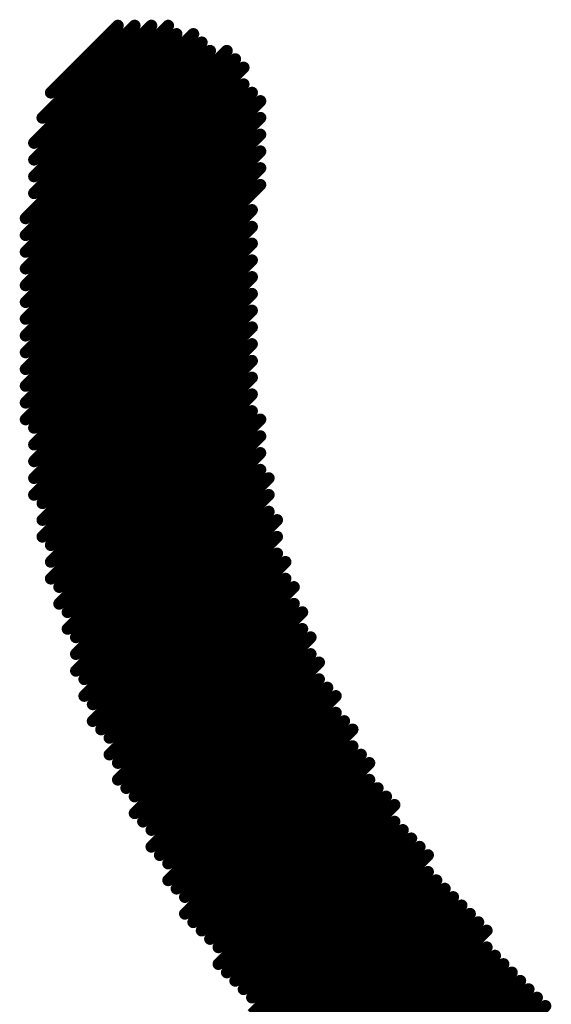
# Model space of a CAD drawing. Header units: inches. Extents: x -60 to 68, y -60 to 60.
# Tile 23 of 78: x -41.97 to -40.83, y 28.31 to 30.42. Entities that reach past the tile are written whole.
import ezdxf

# ---------------------------------------------------------------- set-up
doc = ezdxf.new("R2010")
doc.units = ezdxf.units.IN
doc.layers.add('Bottom Overlay', color=54, linetype='Continuous')

# ---------------------------------------------------------------- blocks, each defined once
blk = doc.blocks.new('LOGO_MSM_B_74')
at = {"layer": 'Bottom Overlay'}
for points in [[(-7.6073, 1.4986, 0.0254, 0.0254, 0), (-7.4041, 1.4986, 0.0254, 0.0254, 0)], [(-7.6581, 1.4732, 0.0254, 0.0254, 0), (-7.3787, 1.4732, 0.0254, 0.0254, 0)], [(-7.7089, 1.4478, 0.0254, 0.0254, 0), (-7.3533, 1.4478, 0.0254, 0.0254, 0)], [(-7.7343, 1.4224, 0.0254, 0.0254, 0), (-7.3279, 1.4224, 0.0254, 0.0254, 0)], [(-7.7597, 1.397, 0.0254, 0.0254, 0), (-7.3279, 1.397, 0.0254, 0.0254, 0)], [(-7.7851, 1.3716, 0.0254, 0.0254, 0), (-7.3025, 1.3716, 0.0254, 0.0254, 0)], [(-7.8359, 1.3462, 0.0254, 0.0254, 0), (-7.3025, 1.3462, 0.0254, 0.0254, 0)], [(-7.8613, 1.3208, 0.0254, 0.0254, 0), (-7.3025, 1.3208, 0.0254, 0.0254, 0)], [(-7.8867, 1.2954, 0.0254, 0.0254, 0), (-7.2771, 1.2954, 0.0254, 0.0254, 0)], [(-7.9121, 1.27, 0.0254, 0.0254, 0), (-7.2771, 1.27, 0.0254, 0.0254, 0)], [(-7.9375, 1.2446, 0.0254, 0.0254, 0), (-7.2771, 1.2446, 0.0254, 0.0254, 0)], [(-7.9629, 1.2192, 0.0254, 0.0254, 0), (-7.3025, 1.2192, 0.0254, 0.0254, 0)], [(-7.9883, 1.1938, 0.0254, 0.0254, 0), (-7.3025, 1.1938, 0.0254, 0.0254, 0)], [(-8.0137, 1.1684, 0.0254, 0.0254, 0), (-7.3025, 1.1684, 0.0254, 0.0254, 0)], [(-8.0391, 1.143, 0.0254, 0.0254, 0), (-7.3279, 1.143, 0.0254, 0.0254, 0)], [(-8.0645, 1.1176, 0.0254, 0.0254, 0), (-7.3533, 1.1176, 0.0254, 0.0254, 0)], [(-8.0899, 1.0922, 0.0254, 0.0254, 0), (-7.3787, 1.0922, 0.0254, 0.0254, 0)], [(-8.1153, 1.0668, 0.0254, 0.0254, 0), (-7.4041, 1.0668, 0.0254, 0.0254, 0)], [(-8.1407, 1.0414, 0.0254, 0.0254, 0), (-7.4295, 1.0414, 0.0254, 0.0254, 0)], [(-8.1407, 1.016, 0.0254, 0.0254, 0), (-7.4803, 1.016, 0.0254, 0.0254, 0)], [(-8.1661, 0.9906, 0.0254, 0.0254, 0), (-7.5057, 0.9906, 0.0254, 0.0254, 0)], [(-8.1915, 0.9652, 0.0254, 0.0254, 0), (-7.5311, 0.9652, 0.0254, 0.0254, 0)], [(-8.2169, 0.9398, 0.0254, 0.0254, 0), (-7.5565, 0.9398, 0.0254, 0.0254, 0)], [(-8.2423, 0.9144, 0.0254, 0.0254, 0), (-7.5819, 0.9144, 0.0254, 0.0254, 0)], [(-8.2423, 0.889, 0.0254, 0.0254, 0), (-7.6073, 0.889, 0.0254, 0.0254, 0)], [(-8.2677, 0.8636, 0.0254, 0.0254, 0), (-7.6327, 0.8636, 0.0254, 0.0254, 0)], [(-8.2931, 0.8382, 0.0254, 0.0254, 0), (-7.6581, 0.8382, 0.0254, 0.0254, 0)], [(-8.2931, 0.8128, 0.0254, 0.0254, 0), (-7.6835, 0.8128, 0.0254, 0.0254, 0)], [(-8.3185, 0.7874, 0.0254, 0.0254, 0), (-7.7089, 0.7874, 0.0254, 0.0254, 0)], [(-8.3439, 0.762, 0.0254, 0.0254, 0), (-7.7343, 0.762, 0.0254, 0.0254, 0)], [(-8.3439, 0.7366, 0.0254, 0.0254, 0), (-7.7597, 0.7366, 0.0254, 0.0254, 0)], [(-8.3693, 0.7112, 0.0254, 0.0254, 0), (-7.7851, 0.7112, 0.0254, 0.0254, 0)], [(-8.3693, 0.6858, 0.0254, 0.0254, 0), (-7.7851, 0.6858, 0.0254, 0.0254, 0)], [(-8.3947, 0.6604, 0.0254, 0.0254, 0), (-7.8105, 0.6604, 0.0254, 0.0254, 0)], [(-8.3947, 0.635, 0.0254, 0.0254, 0), (-7.8359, 0.635, 0.0254, 0.0254, 0)], [(-8.4201, 0.6096, 0.0254, 0.0254, 0), (-7.8613, 0.6096, 0.0254, 0.0254, 0)], [(-8.4455, 0.5842, 0.0254, 0.0254, 0), (-7.8613, 0.5842, 0.0254, 0.0254, 0)], [(-8.4455, 0.5588, 0.0254, 0.0254, 0), (-7.8867, 0.5588, 0.0254, 0.0254, 0)], [(-8.4709, 0.5334, 0.0254, 0.0254, 0), (-7.9121, 0.5334, 0.0254, 0.0254, 0)], [(-8.4709, 0.508, 0.0254, 0.0254, 0), (-7.9121, 0.508, 0.0254, 0.0254, 0)], [(-8.4963, 0.4826, 0.0254, 0.0254, 0), (-7.9375, 0.4826, 0.0254, 0.0254, 0)], [(-8.4963, 0.4572, 0.0254, 0.0254, 0), (-7.9629, 0.4572, 0.0254, 0.0254, 0)], [(-8.4963, 0.4318, 0.0254, 0.0254, 0), (-7.9629, 0.4318, 0.0254, 0.0254, 0)], [(-8.5217, 0.4064, 0.0254, 0.0254, 0), (-7.9883, 0.4064, 0.0254, 0.0254, 0)], [(-8.5217, 0.381, 0.0254, 0.0254, 0), (-7.9883, 0.381, 0.0254, 0.0254, 0)], [(-8.5471, 0.3556, 0.0254, 0.0254, 0), (-8.0137, 0.3556, 0.0254, 0.0254, 0)], [(-8.5471, 0.3302, 0.0254, 0.0254, 0), (-8.0137, 0.3302, 0.0254, 0.0254, 0)], [(-8.5471, 0.3048, 0.0254, 0.0254, 0), (-8.0391, 0.3048, 0.0254, 0.0254, 0)], [(-8.5725, 0.2794, 0.0254, 0.0254, 0), (-8.0391, 0.2794, 0.0254, 0.0254, 0)], [(-8.5725, 0.254, 0.0254, 0.0254, 0), (-8.0645, 0.254, 0.0254, 0.0254, 0)], [(-8.5725, 0.2286, 0.0254, 0.0254, 0), (-8.0645, 0.2286, 0.0254, 0.0254, 0)], [(-8.5979, 0.2032, 0.0254, 0.0254, 0), (-8.0899, 0.2032, 0.0254, 0.0254, 0)], [(-8.5979, 0.1778, 0.0254, 0.0254, 0), (-8.0899, 0.1778, 0.0254, 0.0254, 0)], [(-8.5979, 0.1524, 0.0254, 0.0254, 0), (-8.0899, 0.1524, 0.0254, 0.0254, 0)], [(-8.6233, 0.127, 0.0254, 0.0254, 0), (-8.1153, 0.127, 0.0254, 0.0254, 0)], [(-8.6233, 0.1016, 0.0254, 0.0254, 0), (-8.1153, 0.1016, 0.0254, 0.0254, 0)], [(-8.6233, 0.0762, 0.0254, 0.0254, 0), (-8.1153, 0.0762, 0.0254, 0.0254, 0)], [(-8.6487, 0.0508, 0.0254, 0.0254, 0), (-8.1407, 0.0508, 0.0254, 0.0254, 0)], [(-8.6487, 0.0254, 0.0254, 0.0254, 0), (-8.1407, 0.0254, 0.0254, 0.0254, 0)], [(-8.6487, 0, 0.0254, 0.0254, 0), (-8.1407, 0, 0.0254, 0.0254, 0)], [(-8.6487, -0.0254, 0.0254, 0.0254, 0), (-8.1661, -0.0254, 0.0254, 0.0254, 0)], [(-8.6487, -0.0508, 0.0254, 0.0254, 0), (-8.1661, -0.0508, 0.0254, 0.0254, 0)], [(-8.6741, -0.0762, 0.0254, 0.0254, 0), (-8.1661, -0.0762, 0.0254, 0.0254, 0)], [(-8.6741, -0.1016, 0.0254, 0.0254, 0), (-8.1661, -0.1016, 0.0254, 0.0254, 0)], [(-8.6741, -0.127, 0.0254, 0.0254, 0), (-8.1915, -0.127, 0.0254, 0.0254, 0)], [(-8.6741, -0.1524, 0.0254, 0.0254, 0), (-8.1915, -0.1524, 0.0254, 0.0254, 0)], [(-8.6741, -0.1778, 0.0254, 0.0254, 0), (-8.1915, -0.1778, 0.0254, 0.0254, 0)], [(-8.6995, -0.2032, 0.0254, 0.0254, 0), (-8.1915, -0.2032, 0.0254, 0.0254, 0)], [(-8.6995, -0.2286, 0.0254, 0.0254, 0), (-8.1915, -0.2286, 0.0254, 0.0254, 0)], [(-8.6995, -0.254, 0.0254, 0.0254, 0), (-8.2169, -0.254, 0.0254, 0.0254, 0)], [(-8.6995, -0.2794, 0.0254, 0.0254, 0), (-8.2169, -0.2794, 0.0254, 0.0254, 0)], [(-8.6995, -0.3048, 0.0254, 0.0254, 0), (-8.2169, -0.3048, 0.0254, 0.0254, 0)], [(-8.6995, -0.3302, 0.0254, 0.0254, 0), (-8.2169, -0.3302, 0.0254, 0.0254, 0)], [(-8.6995, -0.3556, 0.0254, 0.0254, 0), (-8.2169, -0.3556, 0.0254, 0.0254, 0)], [(-8.6995, -0.381, 0.0254, 0.0254, 0), (-8.2169, -0.381, 0.0254, 0.0254, 0)], [(-8.6995, -0.4064, 0.0254, 0.0254, 0), (-8.2169, -0.4064, 0.0254, 0.0254, 0)], [(-8.6995, -0.4318, 0.0254, 0.0254, 0), (-8.2169, -0.4318, 0.0254, 0.0254, 0)], [(-8.6995, -0.4572, 0.0254, 0.0254, 0), (-8.2423, -0.4572, 0.0254, 0.0254, 0)], [(-8.6995, -0.4826, 0.0254, 0.0254, 0), (-8.2423, -0.4826, 0.0254, 0.0254, 0)], [(-8.7249, -0.508, 0.0254, 0.0254, 0), (-8.2423, -0.508, 0.0254, 0.0254, 0)], [(-8.7249, -0.5334, 0.0254, 0.0254, 0), (-8.2423, -0.5334, 0.0254, 0.0254, 0)], [(-8.7249, -0.5588, 0.0254, 0.0254, 0), (-8.2423, -0.5588, 0.0254, 0.0254, 0)], [(-8.7249, -0.5842, 0.0254, 0.0254, 0), (-8.2423, -0.5842, 0.0254, 0.0254, 0)], [(-8.7249, -0.6096, 0.0254, 0.0254, 0), (-8.2423, -0.6096, 0.0254, 0.0254, 0)], [(-8.7249, -0.635, 0.0254, 0.0254, 0), (-8.2423, -0.635, 0.0254, 0.0254, 0)]]:
    blk.add_lwpolyline(points, format="xyseb", dxfattribs=at)
for points in [[(-7.6136, 1.4986, 0.0127, 0.0127, 1), (-7.601, 1.4986, 0.0127, 0.0127, 1)], [(-7.4104, 1.4986, 0.0127, 0.0127, 1), (-7.3977, 1.4986, 0.0127, 0.0127, 1)], [(-7.6645, 1.4732, 0.0127, 0.0127, 1), (-7.6517, 1.4732, 0.0127, 0.0127, 1)], [(-7.385, 1.4732, 0.0127, 0.0127, 1), (-7.3723, 1.4732, 0.0127, 0.0127, 1)], [(-7.7153, 1.4478, 0.0127, 0.0127, 1), (-7.7025, 1.4478, 0.0127, 0.0127, 1)], [(-7.3596, 1.4478, 0.0127, 0.0127, 1), (-7.3469, 1.4478, 0.0127, 0.0127, 1)], [(-7.7406, 1.4224, 0.0127, 0.0127, 1), (-7.7279, 1.4224, 0.0127, 0.0127, 1)], [(-7.3342, 1.4224, 0.0127, 0.0127, 1), (-7.3215, 1.4224, 0.0127, 0.0127, 1)], [(-7.766, 1.397, 0.0127, 0.0127, 1), (-7.7534, 1.397, 0.0127, 0.0127, 1)], [(-7.3342, 1.397, 0.0127, 0.0127, 1), (-7.3215, 1.397, 0.0127, 0.0127, 1)], [(-7.7915, 1.3716, 0.0127, 0.0127, 1), (-7.7787, 1.3716, 0.0127, 0.0127, 1)], [(-7.3088, 1.3716, 0.0127, 0.0127, 1), (-7.2961, 1.3716, 0.0127, 0.0127, 1)], [(-7.8422, 1.3462, 0.0127, 0.0127, 1), (-7.8296, 1.3462, 0.0127, 0.0127, 1)], [(-7.3088, 1.3462, 0.0127, 0.0127, 1), (-7.2961, 1.3462, 0.0127, 0.0127, 1)], [(-7.8677, 1.3208, 0.0127, 0.0127, 1), (-7.855, 1.3208, 0.0127, 0.0127, 1)], [(-7.3088, 1.3208, 0.0127, 0.0127, 1), (-7.2961, 1.3208, 0.0127, 0.0127, 1)], [(-7.8931, 1.2954, 0.0127, 0.0127, 1), (-7.8803, 1.2954, 0.0127, 0.0127, 1)], [(-7.2834, 1.2954, 0.0127, 0.0127, 1), (-7.2707, 1.2954, 0.0127, 0.0127, 1)], [(-7.9184, 1.27, 0.0127, 0.0127, 1), (-7.9058, 1.27, 0.0127, 0.0127, 1)], [(-7.2834, 1.27, 0.0127, 0.0127, 1), (-7.2707, 1.27, 0.0127, 0.0127, 1)], [(-7.9438, 1.2446, 0.0127, 0.0127, 1), (-7.9312, 1.2446, 0.0127, 0.0127, 1)], [(-7.2834, 1.2446, 0.0127, 0.0127, 1), (-7.2707, 1.2446, 0.0127, 0.0127, 1)], [(-7.9692, 1.2192, 0.0127, 0.0127, 1), (-7.9565, 1.2192, 0.0127, 0.0127, 1)], [(-7.3088, 1.2192, 0.0127, 0.0127, 1), (-7.2961, 1.2192, 0.0127, 0.0127, 1)], [(-7.9946, 1.1938, 0.0127, 0.0127, 1), (-7.9819, 1.1938, 0.0127, 0.0127, 1)], [(-7.3088, 1.1938, 0.0127, 0.0127, 1), (-7.2961, 1.1938, 0.0127, 0.0127, 1)], [(-8.02, 1.1684, 0.0127, 0.0127, 1), (-8.0073, 1.1684, 0.0127, 0.0127, 1)], [(-7.3088, 1.1684, 0.0127, 0.0127, 1), (-7.2961, 1.1684, 0.0127, 0.0127, 1)], [(-8.0454, 1.143, 0.0127, 0.0127, 1), (-8.0327, 1.143, 0.0127, 0.0127, 1)], [(-7.3342, 1.143, 0.0127, 0.0127, 1), (-7.3215, 1.143, 0.0127, 0.0127, 1)], [(-8.0708, 1.1176, 0.0127, 0.0127, 1), (-8.0581, 1.1176, 0.0127, 0.0127, 1)], [(-7.3596, 1.1176, 0.0127, 0.0127, 1), (-7.3469, 1.1176, 0.0127, 0.0127, 1)], [(-8.0962, 1.0922, 0.0127, 0.0127, 1), (-8.0835, 1.0922, 0.0127, 0.0127, 1)], [(-7.385, 1.0922, 0.0127, 0.0127, 1), (-7.3723, 1.0922, 0.0127, 0.0127, 1)], [(-8.1216, 1.0668, 0.0127, 0.0127, 1), (-8.1089, 1.0668, 0.0127, 0.0127, 1)], [(-7.4104, 1.0668, 0.0127, 0.0127, 1), (-7.3977, 1.0668, 0.0127, 0.0127, 1)], [(-8.147, 1.0414, 0.0127, 0.0127, 1), (-8.1343, 1.0414, 0.0127, 0.0127, 1)], [(-7.4358, 1.0414, 0.0127, 0.0127, 1), (-7.4231, 1.0414, 0.0127, 0.0127, 1)], [(-8.147, 1.016, 0.0127, 0.0127, 1), (-8.1343, 1.016, 0.0127, 0.0127, 1)], [(-7.4867, 1.016, 0.0127, 0.0127, 1), (-7.474, 1.016, 0.0127, 0.0127, 1)], [(-8.1724, 0.9906, 0.0127, 0.0127, 1), (-8.1597, 0.9906, 0.0127, 0.0127, 1)], [(-7.5121, 0.9906, 0.0127, 0.0127, 1), (-7.4993, 0.9906, 0.0127, 0.0127, 1)], [(-8.1978, 0.9652, 0.0127, 0.0127, 1), (-8.1851, 0.9652, 0.0127, 0.0127, 1)], [(-7.5374, 0.9652, 0.0127, 0.0127, 1), (-7.5248, 0.9652, 0.0127, 0.0127, 1)], [(-8.2232, 0.9398, 0.0127, 0.0127, 1), (-8.2105, 0.9398, 0.0127, 0.0127, 1)], [(-7.5629, 0.9398, 0.0127, 0.0127, 1), (-7.5502, 0.9398, 0.0127, 0.0127, 1)], [(-8.2486, 0.9144, 0.0127, 0.0127, 1), (-8.2359, 0.9144, 0.0127, 0.0127, 1)], [(-7.5883, 0.9144, 0.0127, 0.0127, 1), (-7.5755, 0.9144, 0.0127, 0.0127, 1)], [(-8.2486, 0.889, 0.0127, 0.0127, 1), (-8.2359, 0.889, 0.0127, 0.0127, 1)], [(-7.6136, 0.889, 0.0127, 0.0127, 1), (-7.601, 0.889, 0.0127, 0.0127, 1)], [(-8.274, 0.8636, 0.0127, 0.0127, 1), (-8.2613, 0.8636, 0.0127, 0.0127, 1)], [(-7.6391, 0.8636, 0.0127, 0.0127, 1), (-7.6264, 0.8636, 0.0127, 0.0127, 1)], [(-8.2994, 0.8382, 0.0127, 0.0127, 1), (-8.2867, 0.8382, 0.0127, 0.0127, 1)], [(-7.6645, 0.8382, 0.0127, 0.0127, 1), (-7.6517, 0.8382, 0.0127, 0.0127, 1)], [(-8.2994, 0.8128, 0.0127, 0.0127, 1), (-8.2867, 0.8128, 0.0127, 0.0127, 1)], [(-7.6898, 0.8128, 0.0127, 0.0127, 1), (-7.6772, 0.8128, 0.0127, 0.0127, 1)], [(-8.3248, 0.7874, 0.0127, 0.0127, 1), (-8.3121, 0.7874, 0.0127, 0.0127, 1)], [(-7.7153, 0.7874, 0.0127, 0.0127, 1), (-7.7025, 0.7874, 0.0127, 0.0127, 1)], [(-8.3502, 0.762, 0.0127, 0.0127, 1), (-8.3375, 0.762, 0.0127, 0.0127, 1)], [(-7.7406, 0.762, 0.0127, 0.0127, 1), (-7.7279, 0.762, 0.0127, 0.0127, 1)], [(-8.3502, 0.7366, 0.0127, 0.0127, 1), (-8.3375, 0.7366, 0.0127, 0.0127, 1)], [(-7.766, 0.7366, 0.0127, 0.0127, 1), (-7.7534, 0.7366, 0.0127, 0.0127, 1)], [(-8.3756, 0.7112, 0.0127, 0.0127, 1), (-8.3629, 0.7112, 0.0127, 0.0127, 1)], [(-7.7915, 0.7112, 0.0127, 0.0127, 1), (-7.7787, 0.7112, 0.0127, 0.0127, 1)], [(-8.3756, 0.6858, 0.0127, 0.0127, 1), (-8.3629, 0.6858, 0.0127, 0.0127, 1)], [(-7.7915, 0.6858, 0.0127, 0.0127, 1), (-7.7787, 0.6858, 0.0127, 0.0127, 1)], [(-8.401, 0.6604, 0.0127, 0.0127, 1), (-8.3883, 0.6604, 0.0127, 0.0127, 1)], [(-7.8169, 0.6604, 0.0127, 0.0127, 1), (-7.8041, 0.6604, 0.0127, 0.0127, 1)], [(-8.401, 0.635, 0.0127, 0.0127, 1), (-8.3883, 0.635, 0.0127, 0.0127, 1)], [(-7.8422, 0.635, 0.0127, 0.0127, 1), (-7.8296, 0.635, 0.0127, 0.0127, 1)], [(-8.4264, 0.6096, 0.0127, 0.0127, 1), (-8.4137, 0.6096, 0.0127, 0.0127, 1)], [(-7.8677, 0.6096, 0.0127, 0.0127, 1), (-7.855, 0.6096, 0.0127, 0.0127, 1)], [(-8.4518, 0.5842, 0.0127, 0.0127, 1), (-8.4391, 0.5842, 0.0127, 0.0127, 1)], [(-7.8677, 0.5842, 0.0127, 0.0127, 1), (-7.855, 0.5842, 0.0127, 0.0127, 1)], [(-8.4519, 0.5588, 0.0127, 0.0127, 1), (-8.4392, 0.5588, 0.0127, 0.0127, 1)], [(-7.8931, 0.5588, 0.0127, 0.0127, 1), (-7.8803, 0.5588, 0.0127, 0.0127, 1)], [(-8.4773, 0.5334, 0.0127, 0.0127, 1), (-8.4646, 0.5334, 0.0127, 0.0127, 1)], [(-7.9184, 0.5334, 0.0127, 0.0127, 1), (-7.9058, 0.5334, 0.0127, 0.0127, 1)], [(-8.4772, 0.508, 0.0127, 0.0127, 1), (-8.4645, 0.508, 0.0127, 0.0127, 1)], [(-7.9184, 0.508, 0.0127, 0.0127, 1), (-7.9058, 0.508, 0.0127, 0.0127, 1)], [(-8.5026, 0.4826, 0.0127, 0.0127, 1), (-8.4899, 0.4826, 0.0127, 0.0127, 1)], [(-7.9438, 0.4826, 0.0127, 0.0127, 1), (-7.9312, 0.4826, 0.0127, 0.0127, 1)], [(-8.5026, 0.4572, 0.0127, 0.0127, 1), (-8.4899, 0.4572, 0.0127, 0.0127, 1)], [(-7.9692, 0.4572, 0.0127, 0.0127, 1), (-7.9565, 0.4572, 0.0127, 0.0127, 1)], [(-8.5026, 0.4318, 0.0127, 0.0127, 1), (-8.4899, 0.4318, 0.0127, 0.0127, 1)], [(-7.9692, 0.4318, 0.0127, 0.0127, 1), (-7.9565, 0.4318, 0.0127, 0.0127, 1)], [(-8.528, 0.4064, 0.0127, 0.0127, 1), (-8.5153, 0.4064, 0.0127, 0.0127, 1)], [(-7.9946, 0.4064, 0.0127, 0.0127, 1), (-7.9819, 0.4064, 0.0127, 0.0127, 1)], [(-8.528, 0.381, 0.0127, 0.0127, 1), (-8.5153, 0.381, 0.0127, 0.0127, 1)], [(-7.9946, 0.381, 0.0127, 0.0127, 1), (-7.9819, 0.381, 0.0127, 0.0127, 1)], [(-8.5534, 0.3556, 0.0127, 0.0127, 1), (-8.5407, 0.3556, 0.0127, 0.0127, 1)], [(-8.02, 0.3556, 0.0127, 0.0127, 1), (-8.0073, 0.3556, 0.0127, 0.0127, 1)], [(-8.5534, 0.3302, 0.0127, 0.0127, 1), (-8.5407, 0.3302, 0.0127, 0.0127, 1)], [(-8.02, 0.3302, 0.0127, 0.0127, 1), (-8.0073, 0.3302, 0.0127, 0.0127, 1)], [(-8.5534, 0.3048, 0.0127, 0.0127, 1), (-8.5407, 0.3048, 0.0127, 0.0127, 1)], [(-8.0454, 0.3048, 0.0127, 0.0127, 1), (-8.0327, 0.3048, 0.0127, 0.0127, 1)], [(-8.5788, 0.2794, 0.0127, 0.0127, 1), (-8.5661, 0.2794, 0.0127, 0.0127, 1)], [(-8.0454, 0.2794, 0.0127, 0.0127, 1), (-8.0327, 0.2794, 0.0127, 0.0127, 1)], [(-8.5788, 0.254, 0.0127, 0.0127, 1), (-8.5661, 0.254, 0.0127, 0.0127, 1)], [(-8.0708, 0.254, 0.0127, 0.0127, 1), (-8.0581, 0.254, 0.0127, 0.0127, 1)], [(-8.5788, 0.2286, 0.0127, 0.0127, 1), (-8.5661, 0.2286, 0.0127, 0.0127, 1)], [(-8.0708, 0.2286, 0.0127, 0.0127, 1), (-8.0581, 0.2286, 0.0127, 0.0127, 1)], [(-8.6042, 0.2032, 0.0127, 0.0127, 1), (-8.5915, 0.2032, 0.0127, 0.0127, 1)], [(-8.0963, 0.2032, 0.0127, 0.0127, 1), (-8.0836, 0.2032, 0.0127, 0.0127, 1)], [(-8.6042, 0.1778, 0.0127, 0.0127, 1), (-8.5915, 0.1778, 0.0127, 0.0127, 1)], [(-8.0963, 0.1778, 0.0127, 0.0127, 1), (-8.0836, 0.1778, 0.0127, 0.0127, 1)], [(-8.6042, 0.1524, 0.0127, 0.0127, 1), (-8.5915, 0.1524, 0.0127, 0.0127, 1)], [(-8.0963, 0.1524, 0.0127, 0.0127, 1), (-8.0836, 0.1524, 0.0127, 0.0127, 1)], [(-8.6296, 0.127, 0.0127, 0.0127, 1), (-8.6169, 0.127, 0.0127, 0.0127, 1)], [(-8.1216, 0.127, 0.0127, 0.0127, 1), (-8.1089, 0.127, 0.0127, 0.0127, 1)], [(-8.6296, 0.1016, 0.0127, 0.0127, 1), (-8.6169, 0.1016, 0.0127, 0.0127, 1)], [(-8.1216, 0.1016, 0.0127, 0.0127, 1), (-8.1089, 0.1016, 0.0127, 0.0127, 1)], [(-8.6296, 0.0762, 0.0127, 0.0127, 1), (-8.6169, 0.0762, 0.0127, 0.0127, 1)], [(-8.1216, 0.0762, 0.0127, 0.0127, 1), (-8.1089, 0.0762, 0.0127, 0.0127, 1)], [(-8.655, 0.0508, 0.0127, 0.0127, 1), (-8.6423, 0.0508, 0.0127, 0.0127, 1)], [(-8.147, 0.0508, 0.0127, 0.0127, 1), (-8.1343, 0.0508, 0.0127, 0.0127, 1)], [(-8.6551, 0.0254, 0.0127, 0.0127, 1), (-8.6424, 0.0254, 0.0127, 0.0127, 1)], [(-8.147, 0.0254, 0.0127, 0.0127, 1), (-8.1343, 0.0254, 0.0127, 0.0127, 1)], [(-8.6551, 0, 0.0127, 0.0127, 1), (-8.6424, 0, 0.0127, 0.0127, 1)], [(-8.147, 0, 0.0127, 0.0127, 1), (-8.1343, 0, 0.0127, 0.0127, 1)], [(-8.6551, -0.0254, 0.0127, 0.0127, 1), (-8.6424, -0.0254, 0.0127, 0.0127, 1)], [(-8.1724, -0.0254, 0.0127, 0.0127, 1), (-8.1597, -0.0254, 0.0127, 0.0127, 1)], [(-8.655, -0.0508, 0.0127, 0.0127, 1), (-8.6423, -0.0508, 0.0127, 0.0127, 1)], [(-8.1724, -0.0508, 0.0127, 0.0127, 1), (-8.1597, -0.0508, 0.0127, 0.0127, 1)], [(-8.6804, -0.0762, 0.0127, 0.0127, 1), (-8.6677, -0.0762, 0.0127, 0.0127, 1)], [(-8.1724, -0.0762, 0.0127, 0.0127, 1), (-8.1597, -0.0762, 0.0127, 0.0127, 1)], [(-8.6804, -0.1016, 0.0127, 0.0127, 1), (-8.6677, -0.1016, 0.0127, 0.0127, 1)], [(-8.1724, -0.1016, 0.0127, 0.0127, 1), (-8.1597, -0.1016, 0.0127, 0.0127, 1)], [(-8.6804, -0.127, 0.0127, 0.0127, 1), (-8.6677, -0.127, 0.0127, 0.0127, 1)], [(-8.1978, -0.127, 0.0127, 0.0127, 1), (-8.1851, -0.127, 0.0127, 0.0127, 1)], [(-8.6804, -0.1524, 0.0127, 0.0127, 1), (-8.6677, -0.1524, 0.0127, 0.0127, 1)], [(-8.1978, -0.1524, 0.0127, 0.0127, 1), (-8.1851, -0.1524, 0.0127, 0.0127, 1)], [(-8.6804, -0.1778, 0.0127, 0.0127, 1), (-8.6677, -0.1778, 0.0127, 0.0127, 1)], [(-8.1978, -0.1778, 0.0127, 0.0127, 1), (-8.1851, -0.1778, 0.0127, 0.0127, 1)], [(-8.1978, -0.2032, 0.0127, 0.0127, 1), (-8.1851, -0.2032, 0.0127, 0.0127, 1)], [(-8.1978, -0.2286, 0.0127, 0.0127, 1), (-8.1851, -0.2286, 0.0127, 0.0127, 1)], [(-8.2232, -0.254, 0.0127, 0.0127, 1), (-8.2105, -0.254, 0.0127, 0.0127, 1)], [(-8.2232, -0.2794, 0.0127, 0.0127, 1), (-8.2105, -0.2794, 0.0127, 0.0127, 1)], [(-8.2232, -0.3048, 0.0127, 0.0127, 1), (-8.2105, -0.3048, 0.0127, 0.0127, 1)], [(-8.2232, -0.3302, 0.0127, 0.0127, 1), (-8.2105, -0.3302, 0.0127, 0.0127, 1)], [(-8.2232, -0.3556, 0.0127, 0.0127, 1), (-8.2105, -0.3556, 0.0127, 0.0127, 1)], [(-8.2232, -0.381, 0.0127, 0.0127, 1), (-8.2105, -0.381, 0.0127, 0.0127, 1)], [(-8.2232, -0.4064, 0.0127, 0.0127, 1), (-8.2105, -0.4064, 0.0127, 0.0127, 1)], [(-8.2232, -0.4318, 0.0127, 0.0127, 1), (-8.2105, -0.4318, 0.0127, 0.0127, 1)], [(-8.2486, -0.4572, 0.0127, 0.0127, 1), (-8.2359, -0.4572, 0.0127, 0.0127, 1)], [(-8.2486, -0.4826, 0.0127, 0.0127, 1), (-8.2359, -0.4826, 0.0127, 0.0127, 1)], [(-8.2486, -0.508, 0.0127, 0.0127, 1), (-8.2359, -0.508, 0.0127, 0.0127, 1)], [(-8.2486, -0.5334, 0.0127, 0.0127, 1), (-8.2359, -0.5334, 0.0127, 0.0127, 1)], [(-8.2486, -0.5588, 0.0127, 0.0127, 1), (-8.2359, -0.5588, 0.0127, 0.0127, 1)], [(-8.2486, -0.5842, 0.0127, 0.0127, 1), (-8.2359, -0.5842, 0.0127, 0.0127, 1)], [(-8.2486, -0.6096, 0.0127, 0.0127, 1), (-8.2359, -0.6096, 0.0127, 0.0127, 1)], [(-8.2486, -0.635, 0.0127, 0.0127, 1), (-8.2359, -0.635, 0.0127, 0.0127, 1)]]:
    blk.add_lwpolyline(points, format="xyseb", close=True, dxfattribs=at)

msp = doc.modelspace()

# ---------------------------------------------------------------- block references
at = {"rotation": 45}
msp.add_blockref('LOGO_MSM_B_74', (-35.4658, 34.5792), dxfattribs=at)

doc.saveas('drawing.dxf')
